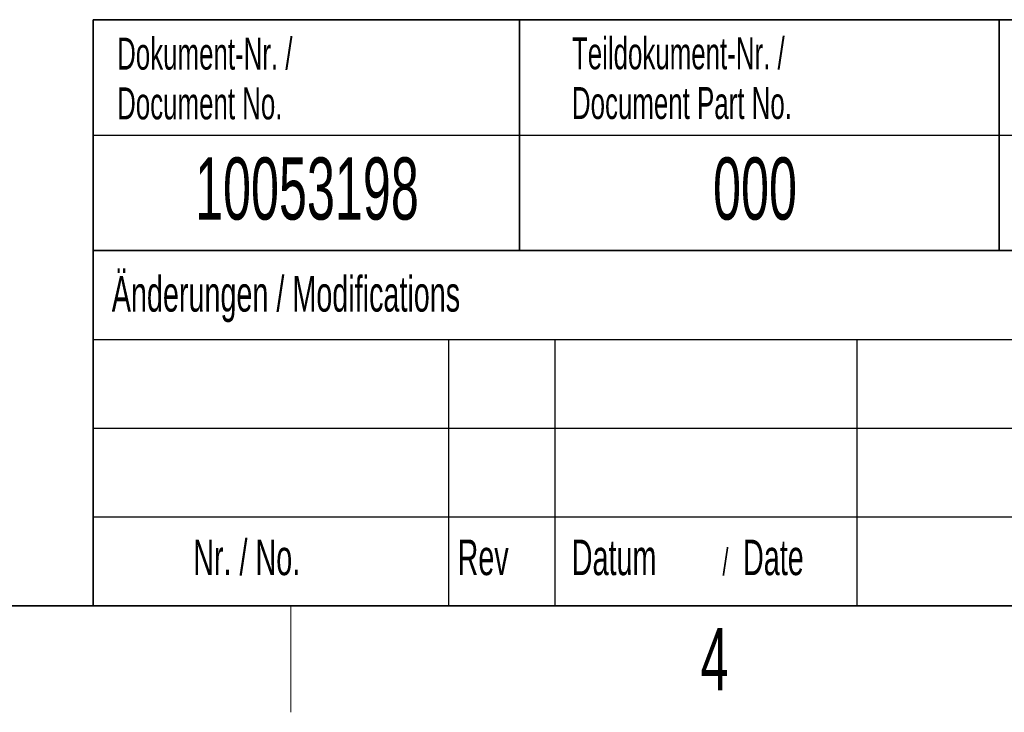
# Model space of a CAD drawing. Header units: millimetres. Extents: x 5 to 418, y 2 to 292.
# Tile 7 of 21: x 154 to 209, y 6 to 45. Entities that reach past the tile are written whole.
import ezdxf

# ---------------------------------------------------------------- set-up
doc = ezdxf.new("R2010")
doc.units = ezdxf.units.MM
doc.layers.add('SLD-0', color=7, linetype='Continuous')
doc.styles.add('SLDTEXTSTYLE0', font='TXT', dxfattribs={"width": 0.605})

msp = doc.modelspace()

# ---------------------------------------------------------------- linework, layer by layer
at = {"layer": 'SLD-0', "lineweight": 35}
for p, q in [((158.1167, 45), (225.6167, 45)), ((158.1167, 45), (158.1167, 32)), ((182.1167, 45), (182.1167, 32)), ((209.1167, 45), (209.1167, 32)), ((158.1167, 32), (158.1167, 12)), ((158.1167, 32), (225.6167, 32)), ((26, 12), (408, 12)), ((158.1167, 12), (225.6167, 12))]:
    msp.add_line(p, q, dxfattribs=at)
at = {"layer": 'SLD-0'}
for p, q in [((158.1167, 38.5), (225.6167, 38.5)), ((158.1167, 27), (225.6167, 27)), ((178.1167, 27), (178.1167, 12)), ((184.1167, 27), (184.1167, 12)), ((201.1167, 27), (201.1167, 12)), ((158.1167, 22), (225.6167, 22)), ((158.1167, 17), (225.6167, 17))]:
    msp.add_line(p, q, dxfattribs=at)
at = {"layer": 'SLD-0', "lineweight": 25}
msp.add_line((158.1167, 32), (225.6167, 32), dxfattribs=at)
at = {"layer": 'SLD-0', "lineweight": 18}
msp.add_line((169.25, 6), (169.25, 12), dxfattribs=at)

# ---------------------------------------------------------------- texts
at = {"layer": 'SLD-0', "style": 'SLDTEXTSTYLE0'}
for s, insert, char_height, attachment_point in [('Dokument-Nr. /', (159.4707, 43.9891), 1.8, 1), ('Teildokument-Nr. /', (185.0721, 44.0073), 1.8, 1), ('Document No.', (159.4707, 41.1891), 1.8, 1), ('Document Part No.', (185.0721, 41.2073), 1.8, 1), ('10053198', (170.1557, 37.243), 3.5, 2), ('000', (195.3767, 37.243), 3.5, 2), ('Änderungen / Modifications', (159.1698, 30.5619), 2, 1), ('Nr. / No.', (163.7532, 15.7244), 2, 1), ('Rev', (178.6351, 15.7244), 2, 1), ('Datum', (185.0629, 15.7244), 2, 1), ('Date', (194.7022, 15.7244), 2, 1), ('/', (193.5459, 15.2243), 1.5, 1), ('4', (193.1027, 10.743), 3.5, 2)]:
    msp.add_mtext(s, dxfattribs=dict(at, insert=insert, char_height=char_height, attachment_point=attachment_point))

doc.saveas('drawing.dxf')
